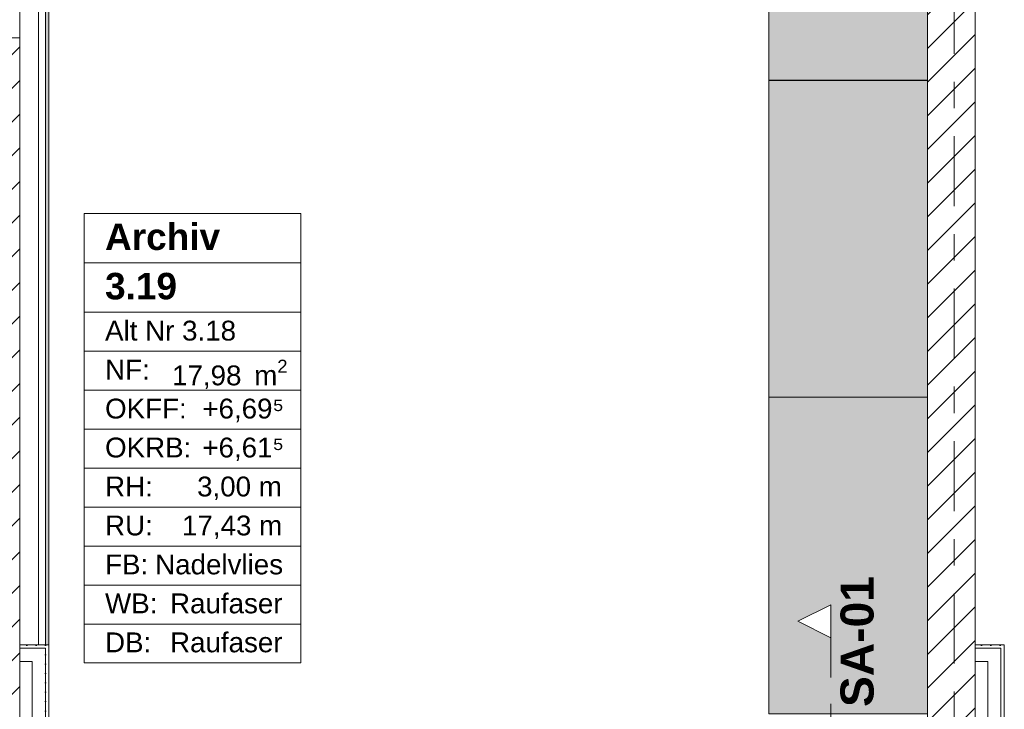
# Model space of a CAD drawing. Header units: metres. Extents: x -3.6 to 84.5, y -11 to 16.8.
# Tile 128 of 256: x 25.8 to 29.5, y 0.8 to 3.4. Entities that reach past the tile are written whole.
import ezdxf

# ---------------------------------------------------------------- set-up
doc = ezdxf.new("R2010")
doc.units = ezdxf.units.M
doc.header["$MEASUREMENT"] = 0
for name, pattern in [('Schnittlinie', [0.3, 0.15, -0.075, 0, -0.075]), ('Strichlinie doppelt', [0.546806, 0.264583, -0.105833, 0.070556, -0.105833]), ('Wipeout_Contour', [1, 0, -1])]:
    doc.linetypes.add(name, pattern=pattern)
for name, color, linetype in [('203 - Marker.Schnitt - Ausbaudetail SA', 7, 'Continuous'), ('401 - Zone.Raum_ Raumbegrenzung_ Whg.', 7, 'Continuous'), ('451 - Universal.Achsen Raster', 7, 'Continuous'), ('605 - Struktur.Wand Innen', 7, 'Continuous'), ('701 - Einrichtung.Möbel', 7, 'Continuous'), ('Neubau_606 - Struktur.Wand Innen Ausbau', 7, 'Continuous'), ('Neubau_653 - Abdeckung.TB Verkofferung', 7, 'Continuous')]:
    doc.layers.add(name, color=color, linetype=linetype)
doc.styles.add('ERSTELLTER_STIL_1', font='txt')
doc.styles.add('ERSTELLTER_STIL_2', font='txt')
pattern_1 = [(45, (0, 0), (-0.0636396, 0.0636396), [])]
pattern_2 = [(45, (0, 0), (-0.01767767, 0.01767767), [0, -0.025])]

msp = doc.modelspace()

# ---------------------------------------------------------------- hatches: boundary and pattern name
at = {"layer": '701 - Einrichtung.Möbel', "linetype": 'Continuous', "lineweight": 0, "true_color": 0x3a3a3a}
for points in [[(28.63, 5.5395), (28.63, 3.144), (29.23, 3.144), (29.23, 5.5395)], [(28.63, 3.1448), (28.63, 0.7492), (29.23, 0.7492), (29.23, 3.1448)]]:
    msp.add_hatch(color=250, dxfattribs=at).paths.add_polyline_path(points)
at = {"layer": 'Neubau_606 - Struktur.Wand Innen Ausbau', "linetype": 'Continuous', "lineweight": 0, "true_color": 0x000000}
h = msp.add_hatch(dxfattribs=at)
h.set_pattern_fill('Gips_0001', color=18, style=0, pattern_type=2)
h.set_pattern_definition(pattern_2)
h.paths.add_polyline_path([(25.8975, 0.9975), (25.91, 1.01), (25.8975, 1.01)])
h = msp.add_hatch(dxfattribs=at)
h.set_pattern_fill('Gips_0001', color=18, style=0, pattern_type=2)
h.set_pattern_definition(pattern_2)
h.paths.add_polyline_path([(25.8975, 0.9975), (25.91, 0.9975), (25.91, 1.01)])
h = msp.add_hatch(dxfattribs=at)
h.set_pattern_fill('Gips_0001', color=18, style=0, pattern_type=2)
h.set_pattern_definition(pattern_2)
h.paths.add_polyline_path([(29.5075, 0.9975), (29.52, 1.01), (29.5075, 1.01)])
h = msp.add_hatch(dxfattribs=at)
h.set_pattern_fill('Gips_0001', color=18, style=0, pattern_type=2)
h.set_pattern_definition(pattern_2)
h.paths.add_polyline_path([(29.5075, 0.9975), (29.52, 0.9975), (29.52, 1.01)])
h = msp.add_hatch(dxfattribs=at)
h.set_pattern_fill('Gips_0001', color=18, style=0, pattern_type=2)
h.set_pattern_definition(pattern_2)
h.paths.add_polyline_path([(25.8975, 0.9975), (25.8975, 0.255), (25.91, 0.255), (25.91, 0.9975)])
h = msp.add_hatch(dxfattribs=at)
h.set_pattern_fill('Gips_0001', color=18, style=0, pattern_type=2)
h.set_pattern_definition(pattern_2)
h.paths.add_polyline_path([(29.5075, 0.9975), (29.5075, 0.255), (29.52, 0.255), (29.52, 0.9975)])
at = {"layer": 'Neubau_653 - Abdeckung.TB Verkofferung', "linetype": 'Continuous', "lineweight": 0, "true_color": 0x000000}
h = msp.add_hatch(dxfattribs=at)
h.set_pattern_fill('Gips_0001', color=18, style=0, pattern_type=2)
h.set_pattern_definition(pattern_2)
h.paths.add_polyline_path([(25.91, 1.01), (25.91, 5.0505), (25.8975, 5.0505), (25.8975, 1.01)])

# ---------------------------------------------------------------- linework, layer by layer
at = {"layer": '203 - Marker.Schnitt - Ausbaudetail SA', "color": 7, "linetype": 'Schnittlinie', "lineweight": 13}
msp.add_line((28.8646, 1.037), (28.8646, -0.4425), dxfattribs=at)
at = {"layer": '401 - Zone.Raum_ Raumbegrenzung_ Whg.', "color": 7, "linetype": 'Continuous', "lineweight": 9}
for p, q in [((26.8628, 2.6408), (26.0439, 2.6408)), ((26.0439, 2.6408), (26.0439, 0.9417)), ((26.0439, 2.6408), (26.8628, 2.6408)), ((26.0439, 2.4542), (26.0439, 2.6408)), ((26.8628, 0.9417), (26.8628, 2.6408)), ((26.8628, 2.6408), (26.8628, 2.4542)), ((26.8628, 2.4542), (26.0439, 2.4542)), ((26.0439, 2.4542), (26.8628, 2.4542)), ((26.0439, 2.2676), (26.0439, 2.4542)), ((26.8628, 2.4542), (26.8628, 2.2676)), ((26.8628, 2.2676), (26.0439, 2.2676)), ((26.0439, 2.2676), (26.8628, 2.2676)), ((26.0439, 2.1203), (26.0439, 2.2676)), ((26.8628, 2.2676), (26.8628, 2.1203)), ((26.8628, 2.1203), (26.0439, 2.1203)), ((26.0439, 2.1203), (26.8628, 2.1203)), ((26.0439, 1.973), (26.0439, 2.1203)), ((26.8628, 2.1203), (26.8628, 1.973)), ((26.8628, 1.973), (26.0439, 1.973)), ((26.0439, 1.973), (26.8628, 1.973)), ((26.0439, 1.8256), (26.0439, 1.973)), ((26.8628, 1.973), (26.8628, 1.8256)), ((26.8628, 1.8256), (26.0439, 1.8256)), ((26.0439, 1.8256), (26.8628, 1.8256)), ((26.0439, 1.6783), (26.0439, 1.8256)), ((26.8628, 1.8256), (26.8628, 1.6783)), ((26.8628, 1.6783), (26.0439, 1.6783)), ((26.0439, 1.6783), (26.8628, 1.6783)), ((26.0439, 1.531), (26.0439, 1.6783)), ((26.8628, 1.6783), (26.8628, 1.531)), ((26.8628, 1.531), (26.0439, 1.531)), ((26.0439, 1.531), (26.8628, 1.531)), ((26.0439, 1.3837), (26.0439, 1.531)), ((26.8628, 1.531), (26.8628, 1.3837)), ((26.8628, 1.3837), (26.0439, 1.3837)), ((26.0439, 1.3837), (26.8628, 1.3837)), ((26.0439, 1.2364), (26.0439, 1.3837)), ((26.8628, 1.3837), (26.8628, 1.2364)), ((26.8628, 1.2364), (26.0439, 1.2364)), ((26.0439, 1.2364), (26.8628, 1.2364)), ((26.0439, 1.089), (26.0439, 1.2364)), ((26.8628, 1.2364), (26.8628, 1.089)), ((26.8628, 1.089), (26.0439, 1.089)), ((26.0439, 1.089), (26.8628, 1.089)), ((26.0439, 0.9417), (26.0439, 1.089)), ((26.8628, 1.089), (26.8628, 0.9417)), ((26.0439, 0.9417), (26.8628, 0.9417)), ((26.8628, 0.9417), (26.0439, 0.9417))]:
    msp.add_line(p, q, dxfattribs=at)
at = {"layer": '701 - Einrichtung.Möbel', "color": 7, "linetype": 'Continuous', "lineweight": 5, "true_color": 0xebebeb}
msp.add_line((28.63, 1.947), (29.23, 1.947), dxfattribs=at)
at = {"layer": '701 - Einrichtung.Möbel', "color": 7, "linetype": 'Continuous', "lineweight": 5, "true_color": 0xebebeb, "flags": 128}
for points in [[(28.63, 5.5395), (28.63, 3.144), (29.23, 3.144), (29.23, 5.5395)], [(28.63, 3.1448), (28.63, 0.7492), (29.23, 0.7492), (29.23, 3.1448)]]:
    msp.add_lwpolyline(points, close=True, dxfattribs=at)
at = {"layer": 'Neubau_606 - Struktur.Wand Innen Ausbau', "color": 1, "linetype": 'Continuous', "lineweight": 5}
for p, q in [((25.8975, 0.9975), (25.8475, 0.9975)), ((25.8975, 0.9975), (25.8475, 0.9975)), ((25.8975, 0.9475), (25.8975, 0.9975)), ((29.5075, 0.9975), (29.4575, 0.9975)), ((29.5075, 0.9975), (29.4575, 0.9975)), ((29.5075, 0.9475), (29.5075, 0.9975)), ((25.8975, 0.255), (25.8975, 0.9475)), ((29.5075, 0.255), (29.5075, 0.9475))]:
    msp.add_line(p, q, dxfattribs=at)
at = {"layer": 'Neubau_606 - Struktur.Wand Innen Ausbau', "color": 1, "linetype": 'Continuous', "lineweight": 5, "flags": 128}
for points in [[(25.91, 1.01), (25.8975, 1.01)], [(25.91, 0.255), (25.91, 1.01)], [(29.52, 1.01), (29.5075, 1.01)], [(29.52, 0.255), (29.52, 1.01)], [(25.8475, 0.9475), (25.8475, 0.71)], [(29.4575, 0.9475), (29.4575, 0.71)]]:
    msp.add_lwpolyline(points, dxfattribs=at)
at = {"layer": 'Neubau_653 - Abdeckung.TB Verkofferung', "color": 1, "linetype": 'Continuous', "lineweight": 5}
for p, q in [((25.8705, 5.0505), (25.8705, 1.01)), ((25.8975, 5.0505), (25.8975, 1.01)), ((25.91, 5.0505), (25.91, 1.01))]:
    msp.add_line(p, q, dxfattribs=at)
at = {"layer": 'Neubau_653 - Abdeckung.TB Verkofferung', "color": 1, "linetype": 'Continuous', "lineweight": 9}
msp.add_line((25.91, 1.01), (25.91, 5.0505), dxfattribs=at)
at = {"layer": 'Neubau_653 - Abdeckung.TB Verkofferung', "color": 1, "linetype": 'Continuous', "lineweight": 5, "flags": 128}
msp.add_lwpolyline([(25.91, 1.01), (25.8975, 1.01), (25.8705, 1.01)], dxfattribs=at)

# ---------------------------------------------------------------- texts
at = {"layer": '203 - Marker.Schnitt - Ausbaudetail SA', "color": 7, "lineweight": 13, "insert": (29.0279, 0.7754), "char_height": 0.125, "attachment_point": 7, "rotation": 90, "style": 'ERSTELLTER_STIL_1'}
msp.add_mtext('\\A1;{\\pql;\\pt0;\\fArial|b1|i0|c0|p38;SA-01}', dxfattribs=at)
at = {"layer": '401 - Zone.Raum_ Raumbegrenzung_ Whg.', "color": 7, "lineweight": 9, "attachment_point": 1}
for s, insert, char_height, style in [('\\A1;{\\pqj;\\pt0;\\fArial|b1|i0|c0|p38;Archiv}', (26.1225, 2.6032), 0.1, 'ERSTELLTER_STIL_1'), ('\\A1;{\\pqj;\\pt0;\\fArial|b1|i0|c0|p38;}', (26.7842, 2.6261), 0.1, 'ERSTELLTER_STIL_1'), ('\\A1;{\\pql;\\pt0;\\fArial|b1|i0|c0|p38;3.19}', (26.1225, 2.4166), 0.1, 'ERSTELLTER_STIL_1'), ('\\A1;{\\pqj;\\pt0;\\fArial|b1|i0|c0|p38;}', (26.7842, 2.4395), 0.1, 'ERSTELLTER_STIL_1'), ('\\A1;{\\pqj;\\pt0;\\fArial|b0|i0|c0|p38;Alt Nr 3.18}', (26.1225, 2.2357), 0.075, 'ERSTELLTER_STIL_2'), ('\\A1;{\\pqj;\\pt0;\\fArial|b0|i0|c0|p38;}', (26.7842, 2.2529), 0.075, 'ERSTELLTER_STIL_2'), ('\\A1;{\\pqj;\\pt0;\\fArial|b0|i0|c0|p38;NF: }', (26.1225, 2.0884), 0.075, 'ERSTELLTER_STIL_2'), ('\\A1;{\\pql;\\pt0,0.05;\\fArial|b0|i0|c0|p38;17,98\\fArial|b0|i0|c0|p38;\\A1{\\H.66x;\\S^  ;}\\fArial|b0|i0|c0|p38; m\\fArial|b0|i0|c0|p38;\\A1{\\H.66x;\\S2^  ;}}', (26.3757, 2.0884), 0.075, 'ERSTELLTER_STIL_2'), ('\\A1;{\\pqj;\\pt0;\\fArial|b0|i0|c0|p38;OKFF: }', (26.1225, 1.9411), 0.075, 'ERSTELLTER_STIL_2'), ('\\A1;{\\pqj;\\pt0;\\fArial|b0|i0|c0|p38;+6,69⁵}', (26.4901, 1.9411), 0.075, 'ERSTELLTER_STIL_2'), ('\\A1;{\\pqj;\\pt0;\\fArial|b0|i0|c0|p38;OKRB: }', (26.1225, 1.7938), 0.075, 'ERSTELLTER_STIL_2'), ('\\A1;{\\pqj;\\pt0;\\fArial|b0|i0|c0|p38;+6,61⁵}', (26.4901, 1.7938), 0.075, 'ERSTELLTER_STIL_2'), ('\\A1;{\\pqj;\\pt0;\\fArial|b0|i0|c0|p38;RH: }', (26.1225, 1.6464), 0.075, 'ERSTELLTER_STIL_2'), ('\\A1;{\\pqj;\\pt0;\\fArial|b0|i0|c0|p38;3,00 m}', (26.4702, 1.6464), 0.075, 'ERSTELLTER_STIL_2'), ('\\A1;{\\pqj;\\pt0;\\fArial|b0|i0|c0|p38;RU: }', (26.1225, 1.4991), 0.075, 'ERSTELLTER_STIL_2'), ('\\A1;{\\pqj;\\pt0;\\fArial|b0|i0|c0|p38;17,43 m}', (26.4133, 1.4991), 0.075, 'ERSTELLTER_STIL_2'), ('\\A1;{\\pqj;\\pt0;\\fArial|b0|i0|c0|p38;FB: }', (26.1225, 1.3518), 0.075, 'ERSTELLTER_STIL_2'), ('\\A1;{\\pqj;\\pt0;\\fArial|b0|i0|c0|p38;Nadelvlies}', (26.3118, 1.3518), 0.075, 'ERSTELLTER_STIL_2'), ('\\A1;{\\pqj;\\pt0;\\fArial|b0|i0|c0|p38;WB: }', (26.1225, 1.2045), 0.075, 'ERSTELLTER_STIL_2'), ('\\A1;{\\pqj;\\pt0;\\fArial|b0|i0|c0|p38;Raufaser}', (26.368, 1.2045), 0.075, 'ERSTELLTER_STIL_2'), ('\\A1;{\\pqj;\\pt0;\\fArial|b0|i0|c0|p38;DB: }', (26.1225, 1.0572), 0.075, 'ERSTELLTER_STIL_2'), ('\\A1;{\\pqj;\\pt0;\\fArial|b0|i0|c0|p38;Raufaser}', (26.368, 1.0572), 0.075, 'ERSTELLTER_STIL_2')]:
    msp.add_mtext(s, dxfattribs=dict(at, insert=insert, char_height=char_height, style=style))

# ---------------------------------------------------------------- wipeouts: each hides what was drawn before it
at = {"color": 254, "linetype": 'Wipeout_Contour', "lineweight": 0, "ltscale": 103.373007}
msp.add_wipeout([(25.8, 3.305), (25.66, 3.305), (25.66, 0.7), (25.8, 0.7)], dxfattribs=at).dxf.layer = '605 - Struktur.Wand Innen'

# ---------------------------------------------------------------- next in the draw order: hatches: boundary and pattern name
at = {"layer": '605 - Struktur.Wand Innen', "linetype": 'Continuous', "lineweight": 0, "true_color": 0x000000}
h = msp.add_hatch(dxfattribs=at)
h.set_pattern_fill('MW_Ziegel_0001', color=18, style=0, pattern_type=2)
h.set_pattern_definition(pattern_1)
h.paths.add_polyline_path([(25.8, 3.305), (25.66, 3.305), (25.66, 0.7), (25.8, 0.7)])
at = {"layer": 'Neubau_606 - Struktur.Wand Innen Ausbau', "linetype": 'Continuous', "lineweight": 0, "true_color": 0x000000}
h = msp.add_hatch(dxfattribs=at)
h.set_pattern_fill('Gips_0001', color=18, style=0, pattern_type=2)
h.set_pattern_definition(pattern_2)
h.paths.add_polyline_path([(25.8975, 1.01), (25.8, 1.01), (25.8, 0.9975), (25.8975, 0.9975)])

# ---------------------------------------------------------------- next in the draw order: linework, layer by layer
at = {"layer": '605 - Struktur.Wand Innen', "color": 7, "linetype": 'Continuous', "lineweight": 18}
msp.add_line((25.8, 3.305), (25.66, 3.305), dxfattribs=at)
at = {"layer": '605 - Struktur.Wand Innen', "color": 7, "linetype": 'Continuous', "lineweight": 18, "flags": 128}
msp.add_lwpolyline([(25.8, 0.7), (25.8, 3.305)], dxfattribs=at)
at = {"layer": 'Neubau_606 - Struktur.Wand Innen Ausbau', "color": 1, "linetype": 'Continuous', "lineweight": 5}
msp.add_line((25.8475, 0.9975), (25.8, 0.9975), dxfattribs=at)
at = {"layer": 'Neubau_606 - Struktur.Wand Innen Ausbau', "color": 1, "linetype": 'Continuous', "lineweight": 5, "flags": 128}
for points in [[(25.8975, 1.01), (25.8, 1.01)], [(25.8, 1.01), (25.8, 0.9975)], [(25.8, 0.9975), (25.8, 0.9475)], [(25.8, 0.9475), (25.8475, 0.9475)]]:
    msp.add_lwpolyline(points, dxfattribs=at)
at = {"layer": 'Neubau_653 - Abdeckung.TB Verkofferung', "color": 1, "linetype": 'Continuous', "lineweight": 9}
for p, q in [((25.8, 1.01), (25.8, 5.0505)), ((25.91, 1.01), (25.8, 1.01))]:
    msp.add_line(p, q, dxfattribs=at)

# ---------------------------------------------------------------- next in the draw order: wipeouts: each hides what was drawn before it
at = {"color": 254, "linetype": 'Wipeout_Contour', "lineweight": 0, "ltscale": 86.039784}
msp.add_wipeout([(28.8646, 1.162), (28.7396, 1.0995), (28.8646, 1.037)], dxfattribs=at).dxf.layer = '203 - Marker.Schnitt - Ausbaudetail SA'
at = {"color": 254, "linetype": 'Wipeout_Contour', "lineweight": 0, "ltscale": 118.179072}
msp.add_wipeout([(29.41, 5.1), (29.23, 5.1), (29.23, 0.7), (29.41, 0.7)], dxfattribs=at).dxf.layer = '605 - Struktur.Wand Innen'

# ---------------------------------------------------------------- next in the draw order: hatches: boundary and pattern name
at = {"layer": '605 - Struktur.Wand Innen', "linetype": 'Continuous', "lineweight": 0, "true_color": 0x000000}
h = msp.add_hatch(dxfattribs=at)
h.set_pattern_fill('MW_Ziegel_0001', color=18, style=0, pattern_type=2)
h.set_pattern_definition(pattern_1)
h.paths.add_polyline_path([(29.41, 5.1), (29.23, 5.1), (29.23, 0.7), (29.41, 0.7)])
at = {"layer": 'Neubau_606 - Struktur.Wand Innen Ausbau', "linetype": 'Continuous', "lineweight": 0, "true_color": 0x000000}
h = msp.add_hatch(dxfattribs=at)
h.set_pattern_fill('Gips_0001', color=18, style=0, pattern_type=2)
h.set_pattern_definition(pattern_2)
h.paths.add_polyline_path([(29.5075, 1.01), (29.41, 1.01), (29.41, 0.9975), (29.5075, 0.9975)])

# ---------------------------------------------------------------- next in the draw order: linework, layer by layer
at = {"layer": '203 - Marker.Schnitt - Ausbaudetail SA', "color": 7, "linetype": 'Continuous', "lineweight": 13, "flags": 128}
msp.add_lwpolyline([(28.8646, 1.162), (28.8646, 1.037), (28.7396, 1.0995)], close=True, dxfattribs=at)
at = {"layer": '451 - Universal.Achsen Raster', "color": 160, "linetype": 'Strichlinie doppelt', "lineweight": 9, "true_color": 0x3232ff}
msp.add_line((29.33, -10.585), (29.33, 16.355), dxfattribs=at)
at = {"layer": '605 - Struktur.Wand Innen', "color": 7, "linetype": 'Continuous', "lineweight": 18, "flags": 128}
for points in [[(29.23, 5.1), (29.23, 0.7)], [(29.41, 0.7), (29.41, 5.1)]]:
    msp.add_lwpolyline(points, dxfattribs=at)
at = {"layer": 'Neubau_606 - Struktur.Wand Innen Ausbau', "color": 1, "linetype": 'Continuous', "lineweight": 5}
msp.add_line((29.4575, 0.9975), (29.41, 0.9975), dxfattribs=at)
at = {"layer": 'Neubau_606 - Struktur.Wand Innen Ausbau', "color": 1, "linetype": 'Continuous', "lineweight": 5, "flags": 128}
for points in [[(29.5075, 1.01), (29.41, 1.01)], [(29.41, 1.01), (29.41, 0.9975)], [(29.41, 0.9975), (29.41, 0.9475)], [(29.41, 0.9475), (29.4575, 0.9475)]]:
    msp.add_lwpolyline(points, dxfattribs=at)

doc.saveas('drawing.dxf')
